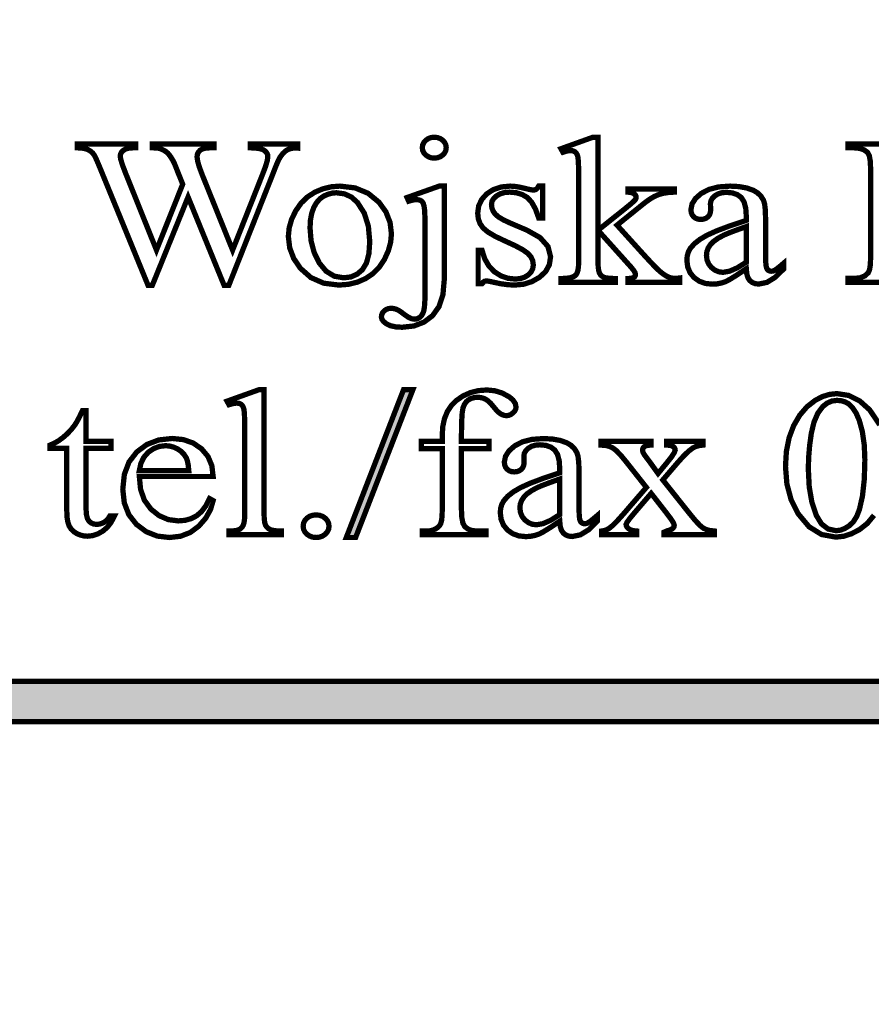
# Model space of a CAD drawing. Header units: millimetres. Extents: x 0 to 6566002, y 0 to 5716629.
# Tile 29 of 99: x 6564209 to 6564218, y 5715814 to 5715825. Entities that reach past the tile are written whole.
import ezdxf
from ezdxf import colors
from ezdxf.entities.mleader import LeaderData, LeaderLine
from ezdxf.math import Vec2, Vec3

# ---------------------------------------------------------------- set-up
doc = ezdxf.new("R2010")
doc.units = ezdxf.units.MM
doc.layers.add('!IS-W-OPIS RZĘDNYCH', color=160, linetype='Continuous', lineweight=13)
doc.styles.get("Standard").update_dxf_attribs({"font": 'arial.ttf'})

msp = doc.modelspace()

# ---------------------------------------------------------------- leaders
at = {"layer": '!IS-W-OPIS RZĘDNYCH'}
ml = msp.add_multileader_mtext('Standard', dxfattribs=at)
ml.set_content('{\\C5;STUDNIA WODOMIERZOWA}', color=256)
ml.set_leader_properties()
ml.build(insert=Vec2(0, 0))
ml.multileader.update_dxf_attribs({"has_text_frame": 1, "text_left_attachment_type": 2, "text_right_attachment_type": 2, "dogleg_length": 0.288, "arrow_head_size": 0.5})
ctx = ml.context
ctx.base_point, ctx.char_height, ctx.arrow_head_size, ctx.landing_gap_size, ctx.plane_origin = Vec3(6564820.406675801, 5715943.263524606), 0.8, 0.5, 0.104, Vec3(6564830.684513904, 5715951.059403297)
ctx.left_attachment, ctx.right_attachment, ctx.text_align_type, ctx.attachment_type = 2, 2, 1, 1
notes = []
notes.append((ctx, [(0, (0, 0, 0), (0, 0), (1, 0), 1, [])]))
ctx.mtext.insert, ctx.mtext.width, ctx.mtext.alignment, ctx.mtext.flow_direction = Vec3(6564825.378070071, 5715944.350927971), 7.024169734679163, 2, 5
ctx.mtext.has_bg_fill, ctx.mtext.bg_color, ctx.mtext.bg_scale_factor, ctx.mtext.bg_transparency, ctx.mtext.use_window_bg_color = 1, -1073741824, 1, 0, 1
for ctx, leaders in notes:
    for number, flags, end, landing, length, lines in leaders:
        leader = LeaderData()
        leader.index, (leader.has_last_leader_line, leader.has_dogleg_vector, leader.attachment_direction) = number, flags
        leader.last_leader_point, leader.dogleg_vector, leader.dogleg_length = Vec3(end), Vec3(landing), length
        for number, points, colour, breaks in lines:
            line = LeaderLine()
            line.index, line.vertices, line.color, line.breaks = number, Vec3.list(points), colors.encode_raw_color(colour), breaks
            leader.lines.append(line)
        ctx.leaders.append(leader)

# ---------------------------------------------------------------- next in the draw order: linework, layer by layer
at = {"color": 0, "linetype": 'Continuous', "const_width": 0.05588551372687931}
for points in [[(6564211.782206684, 5715823.55700456), (6564211.782206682, 5715823.516897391), (6564211.741484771, 5715823.514680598), (6564211.7061465, 5715823.507955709), (6564211.676154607, 5715823.496648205), (6564211.649534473, 5715823.478876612), (6564211.623659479, 5715823.453392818), (6564211.598697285, 5715823.420159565), (6564211.579062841, 5715823.383237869), (6564211.553076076, 5715823.323160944), (6564211.520811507, 5715823.239891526), (6564211.054875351, 5715822.061880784), (6564211.005602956, 5715822.061880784), (6564210.624221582, 5715822.99632383), (6564210.245783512, 5715822.061880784), (6564210.2012055, 5715822.061880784), (6564209.70453231, 5715823.275527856), (6564209.672006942, 5715823.353767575), (6564209.648535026, 5715823.407417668), (6564209.634209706, 5715823.436366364), (6564209.615748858, 5715823.461254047), (6564209.593245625, 5715823.481465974), (6564209.566867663, 5715823.497020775), (6564209.535199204, 5715823.508067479), (6564209.496675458, 5715823.514680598), (6564209.451519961, 5715823.516897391), (6564209.451519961, 5715823.55700456), (6564210.070731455, 5715823.55700456), (6564210.070731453, 5715823.516897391), (6564210.041242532, 5715823.516897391), (6564210.000967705, 5715823.514065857), (6564209.967604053, 5715823.505515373), (6564209.941058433, 5715823.491152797), (6564209.922020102, 5715823.472636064), (6564209.910470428, 5715823.451753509), (6564209.9065957, 5715823.428598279), (6564209.912631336, 5715823.392570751), (6564209.930719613, 5715823.334636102), (6564209.960860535, 5715823.25492473), (6564210.290007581, 5715822.434897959), (6564210.567460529, 5715823.132069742), (6564210.518169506, 5715823.25492473), (6564210.479012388, 5715823.353190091), (6564210.461035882, 5715823.387764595), (6564210.441680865, 5715823.419395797), (6564210.420928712, 5715823.448102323), (6564210.40924864, 5715823.460993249), (6564210.396096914, 5715823.472505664), (6564210.38132451, 5715823.482714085), (6564210.360758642, 5715823.4943569), (6564210.340248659, 5715823.503652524), (6564210.319943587, 5715823.510656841), (6564210.301054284, 5715823.514065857), (6564210.276408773, 5715823.516170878), (6564210.245783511, 5715823.516897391), (6564210.245783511, 5715823.55700456), (6564210.896980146, 5715823.55700456), (6564210.896980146, 5715823.516897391), (6564210.852383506, 5715823.516897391), (6564210.810581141, 5715823.514065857), (6564210.776938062, 5715823.505515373), (6564210.751398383, 5715823.491152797), (6564210.733533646, 5715823.471872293), (6564210.722878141, 5715823.448605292), (6564210.719357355, 5715823.421258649), (6564210.72552339, 5715823.375376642), (6564210.744040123, 5715823.31135047), (6564210.774944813, 5715823.229180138), (6564211.095224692, 5715822.434897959), (6564211.413436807, 5715823.239891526), (6564211.443633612, 5715823.320012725), (6564211.461759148, 5715823.38172896), (6564211.467794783, 5715823.425282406), (6564211.465820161, 5715823.441470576), (6564211.459914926, 5715823.456913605), (6564211.450116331, 5715823.471648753), (6564211.437001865, 5715823.484614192), (6564211.422024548, 5715823.49471084), (6564211.405016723, 5715823.501789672), (6564211.370684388, 5715823.510302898), (6564211.329962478, 5715823.515276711), (6564211.282962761, 5715823.516897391), (6564211.282962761, 5715823.55700456)], [(6564213.227517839, 5715823.629096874), (6564213.261105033, 5715823.625538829), (6564213.291115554, 5715823.614790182), (6564213.317661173, 5715823.596757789), (6564213.338282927, 5715823.573565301), (6564213.350559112, 5715823.547336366), (6564213.354620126, 5715823.517996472), (6564213.350559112, 5715823.489308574), (6564213.338282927, 5715823.463470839), (6564213.317661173, 5715823.440390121), (6564213.291115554, 5715823.422506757), (6564213.261105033, 5715823.411646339), (6564213.227517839, 5715823.407976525), (6564213.194713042, 5715823.411646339), (6564213.165149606, 5715823.422506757), (6564213.138790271, 5715823.440390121), (6564213.118298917, 5715823.463470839), (6564213.105873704, 5715823.489308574), (6564213.101663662, 5715823.517996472), (6564213.105873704, 5715823.547336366), (6564213.118298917, 5715823.573565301), (6564213.138790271, 5715823.596757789), (6564213.165149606, 5715823.614790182), (6564213.194713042, 5715823.625538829)], [(6564214.959968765, 5715823.627997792), (6564214.959968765, 5715822.644952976), (6564215.247462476, 5715822.874567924), (6564215.29997623, 5715822.917487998), (6564215.335333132, 5715822.948374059), (6564215.353514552, 5715822.967281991), (6564215.359084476, 5715822.975981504), (6564215.362269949, 5715822.984513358), (6564215.363275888, 5715822.993026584), (6564215.361003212, 5715823.006923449), (6564215.354241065, 5715823.01934866), (6564215.343026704, 5715823.030563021), (6564215.326596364, 5715823.039374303), (6564215.304186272, 5715823.045242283), (6564215.275703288, 5715823.048166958), (6564215.275703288, 5715823.082797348), (6564215.766433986, 5715823.082797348), (6564215.766433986, 5715823.048166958), (6564215.702929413, 5715823.044236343), (6564215.646988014, 5715823.035331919), (6564215.598553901, 5715823.021323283), (6564215.552113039, 5715823.000459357), (6564215.502840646, 5715822.970933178), (6564215.450773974, 5715822.932670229), (6564215.161212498, 5715822.699068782), (6564215.450773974, 5715822.379012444), (6564215.522735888, 5715822.301219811), (6564215.577037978, 5715822.245092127), (6564215.613661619, 5715822.210480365), (6564215.651551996, 5715822.180842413), (6564215.686070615, 5715822.15897255), (6564215.717217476, 5715822.144982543), (6564215.742906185, 5715822.138872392), (6564215.77871017, 5715822.135202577), (6564215.824592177, 5715822.133991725), (6564215.824592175, 5715822.095337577), (6564215.275703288, 5715822.095337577), (6564215.275703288, 5715822.133991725), (6564215.303757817, 5715822.135910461), (6564215.324919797, 5715822.140120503), (6564215.339282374, 5715822.146454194), (6564215.348671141, 5715822.15509782), (6564215.354241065, 5715822.16569744), (6564215.356085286, 5715822.178495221), (6564215.350627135, 5715822.198334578), (6564215.334215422, 5715822.224842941), (6564215.306794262, 5715822.257927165), (6564214.959968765, 5715822.644952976), (6564214.959968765, 5715822.317557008), (6564214.961775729, 5715822.260795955), (6564214.967047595, 5715822.218658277), (6564214.975598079, 5715822.191330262), (6564214.987240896, 5715822.173074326), (6564215.001845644, 5715822.158730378), (6564215.019300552, 5715822.148279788), (6564215.045715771, 5715822.140828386), (6564215.086866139, 5715822.136059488), (6564215.142658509, 5715822.133991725), (6564215.142658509, 5715822.095337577), (6564214.568118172, 5715822.095337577), (6564214.568118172, 5715822.133991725), (6564214.620874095, 5715822.136040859), (6564214.663943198, 5715822.142206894), (6564214.697344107, 5715822.152396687), (6564214.713327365, 5715822.16182271), (6564214.726553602, 5715822.17404301), (6564214.736873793, 5715822.189132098), (6564214.74711947, 5715822.218546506), (6564214.753341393, 5715822.259566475), (6564214.755427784, 5715822.312061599), (6564214.755427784, 5715823.210849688), (6564214.754459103, 5715823.310419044), (6564214.751646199, 5715823.380313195), (6564214.747063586, 5715823.420532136), (6564214.739928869, 5715823.443333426), (6564214.730353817, 5715823.460993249), (6564214.718468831, 5715823.473474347), (6564214.703938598, 5715823.481465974), (6564214.686669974, 5715823.486253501), (6564214.666681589, 5715823.487855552), (6564214.646581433, 5715823.485862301), (6564214.620799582, 5715823.47978941), (6564214.589242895, 5715823.469431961), (6564214.568118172, 5715823.507359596), (6564214.903654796, 5715823.627997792)], [(6564212.231265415, 5715823.111839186), (6564212.390930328, 5715823.092856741), (6564212.528222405, 5715823.036039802), (6564212.643290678, 5715822.941537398), (6564212.716575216, 5715822.839602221), (6564212.760482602, 5715822.728222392), (6564212.775087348, 5715822.607472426), (6564212.76696532, 5715822.518539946), (6564212.742655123, 5715822.429048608), (6564212.702249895, 5715822.338905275), (6564212.647687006, 5715822.255766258), (6564212.58086656, 5715822.187436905), (6564212.501900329, 5715822.133991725), (6564212.413638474, 5715822.095710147), (6564212.318931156, 5715822.072797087), (6564212.217778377, 5715822.065196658), (6564212.05904489, 5715822.084924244), (6564211.923820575, 5715822.144144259), (6564211.811975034, 5715822.242893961), (6564211.741447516, 5715822.346971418), (6564211.69903041, 5715822.459077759), (6564211.684872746, 5715822.579082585), (6564211.693441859, 5715822.669654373), (6564211.719111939, 5715822.759592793), (6564211.761882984, 5715822.849121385), (6564211.818699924, 5715822.930788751), (6564211.88639591, 5715822.996919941), (6564211.964821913, 5715823.047440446), (6564212.050233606, 5715823.08326306), (6564212.139054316, 5715823.104704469)], [(6564212.192909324, 5715823.041572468), (6564212.149430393, 5715823.037884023), (6564212.105690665, 5715823.026669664), (6564212.061634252, 5715823.007761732), (6564212.020539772, 5715822.979353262), (6564211.984977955, 5715822.939693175), (6564211.955135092, 5715822.888502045), (6564211.932389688, 5715822.826469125), (6564211.918790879, 5715822.753631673), (6564211.914282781, 5715822.670026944), (6564211.925199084, 5715822.532772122), (6564211.957910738, 5715822.408799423), (6564212.012343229, 5715822.298052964), (6564212.084603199, 5715822.211225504), (6564212.17077866, 5715822.159084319), (6564212.270795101, 5715822.141685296), (6564212.345756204, 5715822.151241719), (6564212.411552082, 5715822.179948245), (6564212.468219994, 5715822.227786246), (6564212.511326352, 5715822.299170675), (6564212.537108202, 5715822.397957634), (6564212.545677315, 5715822.524296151), (6564212.531333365, 5715822.687295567), (6564212.48817112, 5715822.825239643), (6564212.416078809, 5715822.938165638), (6564212.352499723, 5715822.995709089), (6564212.278097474, 5715823.030134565)], [(6564213.333569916, 5715823.111839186), (6564213.333569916, 5715822.118138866), (6564213.319859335, 5715821.96376445), (6564213.278727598, 5715821.838301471), (6564213.210211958, 5715821.741749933), (6564213.119919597, 5715821.673457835), (6564213.013029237, 5715821.632531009), (6564212.889578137, 5715821.618913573), (6564212.821379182, 5715821.622844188), (6564212.765922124, 5715821.634691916), (6564212.723300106, 5715821.654549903), (6564212.693121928, 5715821.678450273), (6564212.674996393, 5715821.702946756), (6564212.668960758, 5715821.727815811), (6564212.672332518, 5715821.751716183), (6564212.682447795, 5715821.773325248), (6564212.699325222, 5715821.79258712), (6564212.720617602, 5715821.807527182), (6564212.744164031, 5715821.816450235), (6564212.769945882, 5715821.819430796), (6564212.791592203, 5715821.817847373), (6564212.813499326, 5715821.81315299), (6564212.835667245, 5715821.805422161), (6564212.853885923, 5715821.79597751), (6564212.880710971, 5715821.777851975), (6564212.916049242, 5715821.750989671), (6564212.953958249, 5715821.724965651), (6564212.987526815, 5715821.709429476), (6564213.016661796, 5715821.70428801), (6564213.036314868, 5715821.706486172), (6564213.055651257, 5715821.713099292), (6564213.074764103, 5715821.724164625), (6564213.092032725, 5715821.740334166), (6564213.106041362, 5715821.762483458), (6564213.116845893, 5715821.790668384), (6564213.12424141, 5715821.834128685), (6564213.128749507, 5715821.901936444), (6564213.130277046, 5715821.994203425), (6564213.130277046, 5715822.696870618), (6564213.129028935, 5715822.792416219), (6564213.125265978, 5715822.862049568), (6564213.118988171, 5715822.905826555), (6564213.112244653, 5715822.927174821), (6564213.10317257, 5715822.943456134), (6564213.091995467, 5715822.954745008), (6564213.078247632, 5715822.962382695), (6564213.061444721, 5715822.966890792), (6564213.041530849, 5715822.968381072), (6564213.016810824, 5715822.966555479), (6564212.988905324, 5715822.961134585), (6564212.957777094, 5715822.952174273), (6564212.940471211, 5715822.991182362), (6564213.280553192, 5715823.111839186)], [(6564214.373245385, 5715823.111839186), (6564214.373245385, 5715822.775557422), (6564214.332467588, 5715822.775557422), (6564214.298358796, 5715822.869892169), (6564214.258344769, 5715822.941742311), (6564214.212481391, 5715822.991182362), (6564214.158868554, 5715823.022776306), (6564214.096593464, 5715823.041814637), (6564214.02561886, 5715823.048166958), (6564213.971726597, 5715823.043752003), (6564213.925267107, 5715823.030432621), (6564213.886203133, 5715823.008134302), (6564213.856770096, 5715822.98062), (6564213.839073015, 5715822.951186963), (6564213.833167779, 5715822.91983519), (6564213.837545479, 5715822.881553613), (6564213.850622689, 5715822.847053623), (6564213.87239941, 5715822.816409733), (6564213.906787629, 5715822.786380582), (6564213.958668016, 5715822.755103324), (6564214.02811508, 5715822.722615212), (6564214.207861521, 5715822.646052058), (6564214.347053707, 5715822.567458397), (6564214.430509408, 5715822.473645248), (6564214.458321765, 5715822.364631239), (6564214.445374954, 5715822.280728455), (6564214.406534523, 5715822.208431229), (6564214.341707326, 5715822.147553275), (6564214.26106453, 5715822.101857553), (6564214.174143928, 5715822.074361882), (6564214.081131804, 5715822.065196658), (6564214.00857378, 5715822.068754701), (6564213.929644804, 5715822.079503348), (6564213.844177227, 5715822.097535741), (6564213.818805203, 5715822.10340372), (6564213.796600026, 5715822.107017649), (6564213.777654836, 5715822.108247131), (6564213.760106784, 5715822.1051548), (6564213.745278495, 5715822.095840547), (6564213.733058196, 5715822.08022986), (6564213.692652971, 5715822.08022986), (6564213.692652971, 5715822.432699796), (6564213.733058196, 5715822.432699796), (6564213.763180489, 5715822.340488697), (6564213.807274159, 5715822.264689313), (6564213.865227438, 5715822.205338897), (6564213.932699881, 5715822.162772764), (6564214.005406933, 5715822.137270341), (6564214.083255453, 5715822.128775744), (6564214.136551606, 5715822.133581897), (6564214.182862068, 5715822.148037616), (6564214.222168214, 5715822.172198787), (6564214.251936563, 5715822.203513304), (6564214.269726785, 5715822.238553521), (6564214.27563202, 5715822.27743121), (6564214.269018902, 5715822.324412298), (6564214.249105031, 5715822.366084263), (6564214.215778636, 5715822.402558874), (6564214.162966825, 5715822.439331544), (6564214.083423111, 5715822.48210259), (6564213.977203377, 5715822.530909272), (6564213.871784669, 5715822.580833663), (6564213.793805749, 5715822.62747944), (6564213.743173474, 5715822.670753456), (6564213.712306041, 5715822.715405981), (6564213.693770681, 5715822.767081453), (6564213.687586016, 5715822.825947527), (6564213.698222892, 5715822.902845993), (6564213.730096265, 5715822.970821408), (6564213.783075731, 5715823.029761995), (6564213.852951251, 5715823.075252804), (6564213.935363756, 5715823.102673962), (6564214.030238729, 5715823.111839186), (6564214.077927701, 5715823.109026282), (6564214.131801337, 5715823.100680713), (6564214.19180375, 5715823.086821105), (6564214.229191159, 5715823.077898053), (6564214.257078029, 5715823.072458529), (6564214.27563202, 5715823.070614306), (6564214.288001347, 5715823.071471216), (6564214.298340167, 5715823.07406058), (6564214.306797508, 5715823.078382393), (6564214.314453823, 5715823.085498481), (6564214.323060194, 5715823.096601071), (6564214.332467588, 5715823.111839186)], [(6564216.528805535, 5715822.23767798), (6564216.42733607, 5715822.170391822), (6564216.354498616, 5715822.125124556), (6564216.310255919, 5715822.101932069), (6564216.265156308, 5715822.086861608), (6564216.218026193, 5715822.077770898), (6564216.168921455, 5715822.074715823), (6564216.09522709, 5715822.082558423), (6564216.030791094, 5715822.10601171), (6564215.975669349, 5715822.144982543), (6564215.933568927, 5715822.196620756), (6564215.908327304, 5715822.258057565), (6564215.89990722, 5715822.329292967), (6564215.904005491, 5715822.375324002), (6564215.916318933, 5715822.416977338), (6564215.936940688, 5715822.454402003), (6564215.978910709, 5715822.502109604), (6564216.037460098, 5715822.548084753), (6564216.112514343, 5715822.592364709), (6564216.214337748, 5715822.638488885), (6564216.353120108, 5715822.690816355), (6564216.528805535, 5715822.749458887), (6564216.528805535, 5715822.788466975), (6564216.522881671, 5715822.876486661), (6564216.50507282, 5715822.944089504), (6564216.475341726, 5715822.991182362), (6564216.434060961, 5715823.021565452), (6564216.38199429, 5715823.039858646), (6564216.319197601, 5715823.045968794), (6564216.270931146, 5715823.041926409), (6564216.229780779, 5715823.029706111), (6564216.195839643, 5715823.009233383), (6564216.169871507, 5715822.983675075), (6564216.154298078, 5715822.955713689), (6564216.149119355, 5715822.925330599), (6564216.151615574, 5715822.862776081), (6564216.148392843, 5715822.832225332), (6564216.13870602, 5715822.806741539), (6564216.122573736, 5715822.786268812), (6564216.101225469, 5715822.771272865), (6564216.075965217, 5715822.762331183), (6564216.046811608, 5715822.759350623), (6564216.018011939, 5715822.762442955), (6564215.993068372, 5715822.771757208), (6564215.971850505, 5715822.787367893), (6564215.955755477, 5715822.808362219), (6564215.946050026, 5715822.833827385), (6564215.942808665, 5715822.863875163), (6564215.954898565, 5715822.923970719), (6564215.991131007, 5715822.98073177), (6564216.051431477, 5715823.034232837), (6564216.133508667, 5715823.077246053), (6564216.235052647, 5715823.103158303), (6564216.356156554, 5715823.111839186), (6564216.450323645, 5715823.106921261), (6564216.532531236, 5715823.092204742), (6564216.602872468, 5715823.067689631), (6564216.647059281, 5715823.041088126), (6564216.682807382, 5715823.006159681), (6564216.710172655, 5715822.962885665), (6564216.72244884, 5715822.921250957), (6564216.729713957, 5715822.858118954), (6564216.732098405, 5715822.77335926), (6564216.732098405, 5715822.438195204), (6564216.732787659, 5715822.356155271), (6564216.73489268, 5715822.298406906), (6564216.738413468, 5715822.26496874), (6564216.743424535, 5715822.246228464), (6564216.750130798, 5715822.232052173), (6564216.758569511, 5715822.222644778), (6564216.768684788, 5715822.216478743), (6564216.779656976, 5715822.212808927), (6564216.791430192, 5715822.211579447), (6564216.804023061, 5715822.212436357), (6564216.815572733, 5715822.215025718), (6564216.825911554, 5715822.219347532), (6564216.848526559, 5715822.234268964), (6564216.88175981, 5715822.260553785), (6564216.925648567, 5715822.298052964), (6564216.925648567, 5715822.23767798), (6564216.835207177, 5715822.147832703), (6564216.747224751, 5715822.093847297), (6564216.6617758, 5715822.075814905), (6564216.624444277, 5715822.079894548), (6564216.592440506, 5715822.092152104), (6564216.565764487, 5715822.112643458), (6564216.545701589, 5715822.142784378), (6564216.533406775, 5715822.18451223)], [(6564216.528805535, 5715822.307572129), (6564216.528805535, 5715822.683961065), (6564216.419307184, 5715822.644841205), (6564216.339241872, 5715822.614309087), (6564216.288460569, 5715822.592364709), (6564216.229482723, 5715822.560249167), (6564216.183060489, 5715822.527127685), (6564216.149119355, 5715822.49305615), (6564216.125647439, 5715822.457438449), (6564216.111657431, 5715822.419715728), (6564216.107018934, 5715822.379738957), (6564216.112905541, 5715822.331044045), (6564216.130583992, 5715822.288086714), (6564216.160054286, 5715822.250960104), (6564216.197218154, 5715822.222644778), (6564216.237921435, 5715822.205562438), (6564216.28208962, 5715822.199843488), (6564216.351313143, 5715822.211840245), (6564216.433520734, 5715822.247774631)], [(6564211.427967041, 5715820.957676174), (6564211.427967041, 5715819.647961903), (6564211.429774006, 5715819.593100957), (6564211.435045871, 5715819.552155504), (6564211.443596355, 5715819.525032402), (6564211.455648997, 5715819.506701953), (6564211.471539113, 5715819.491445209), (6564211.491192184, 5715819.479429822), (6564211.518687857, 5715819.470767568), (6564211.558459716, 5715819.465458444), (6564211.610656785, 5715819.463651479), (6564211.610656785, 5715819.424997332), (6564211.057222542, 5715819.424997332), (6564211.057222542, 5715819.463651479), (6564211.103495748, 5715819.465234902), (6564211.13872225, 5715819.4700038), (6564211.162846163, 5715819.477958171), (6564211.180505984, 5715819.489247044), (6564211.195446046, 5715819.504690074), (6564211.207498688, 5715819.52430589), (6564211.216291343, 5715819.552267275), (6564211.221619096, 5715819.593492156), (6564211.223426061, 5715819.647961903), (6564211.223426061, 5715820.54490577), (6564211.222457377, 5715820.642034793), (6564211.219644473, 5715820.710475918), (6564211.215061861, 5715820.750191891), (6564211.208038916, 5715820.772974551), (6564211.19876192, 5715820.790429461), (6564211.187268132, 5715820.80240759), (6564211.173203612, 5715820.810306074), (6564211.156978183, 5715820.814925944), (6564211.138424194, 5715820.816416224), (6564211.115101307, 5715820.814553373), (6564211.088071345, 5715820.808853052), (6564211.057222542, 5715820.799110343), (6564211.036172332, 5715820.837019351), (6564211.372882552, 5715820.957676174)], [(6564213.001777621, 5715820.957676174), (6564212.396127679, 5715819.394856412), (6564212.297638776, 5715819.394856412), (6564212.902990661, 5715820.957676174)], [(6564213.51575669, 5715820.334794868), (6564213.51575669, 5715819.68587091), (6564213.519650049, 5715819.605134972), (6564213.531236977, 5715819.546920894), (6564213.550293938, 5715819.51109828), (6564213.58427233, 5715819.484720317), (6564213.624863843, 5715819.468904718), (6564213.672329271, 5715819.463651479), (6564213.775009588, 5715819.463651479), (6564213.775009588, 5715819.424997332), (6564213.100285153, 5715819.424997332), (6564213.100285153, 5715819.463651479), (6564213.150805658, 5715819.463651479), (6564213.1827908, 5715819.466091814), (6564213.212875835, 5715819.473338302), (6564213.240948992, 5715819.485353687), (6564213.265166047, 5715819.501374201), (6564213.283887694, 5715819.520785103), (6564213.296909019, 5715819.543455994), (6564213.305589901, 5715819.575701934), (6564213.310749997, 5715819.623167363), (6564213.312445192, 5715819.68587091), (6564213.312445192, 5715820.334794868), (6564213.09272198, 5715820.334794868), (6564213.09272198, 5715820.412457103), (6564213.312445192, 5715820.412457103), (6564213.312445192, 5715820.476855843), (6564213.318480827, 5715820.570389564), (6564213.336587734, 5715820.653808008), (6564213.366728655, 5715820.72701803), (6564213.409276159, 5715820.791025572), (6564213.464546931, 5715820.846184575), (6564213.532615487, 5715820.892550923), (6564213.610110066, 5715820.927497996), (6564213.69365891, 5715820.948473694), (6564213.783522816, 5715820.955478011), (6564213.867518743, 5715820.947374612), (6564213.946969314, 5715820.922989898), (6564214.021725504, 5715820.882286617), (6564214.061329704, 5715820.848550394), (6564214.085006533, 5715820.812224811), (6564214.092867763, 5715820.773365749), (6564214.089328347, 5715820.752147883), (6564214.078672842, 5715820.7318987), (6564214.060826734, 5715820.712636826), (6564214.038938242, 5715820.696709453), (6564214.016006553, 5715820.68715303), (6564213.991882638, 5715820.683967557), (6564213.972602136, 5715820.68592355), (6564213.952688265, 5715820.691810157), (6564213.932029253, 5715820.701646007), (6564213.909488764, 5715820.718020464), (6564213.883818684, 5715820.743578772), (6564213.855019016, 5715820.778134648), (6564213.825455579, 5715820.813137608), (6564213.797475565, 5715820.839552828), (6564213.771265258, 5715820.857641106), (6564213.744738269, 5715820.868911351), (6564213.716422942, 5715820.87565487), (6564213.686263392, 5715820.877871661), (6564213.650310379, 5715820.874928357), (6564213.618194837, 5715820.866061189), (6564213.589823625, 5715820.851326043), (6564213.566109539, 5715820.830667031), (6564213.547182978, 5715820.803357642), (6564213.533062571, 5715820.769695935), (6564213.523487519, 5715820.713139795), (6564213.517694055, 5715820.617761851), (6564213.51575669, 5715820.483450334), (6564213.51575669, 5715820.412457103), (6564213.806994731, 5715820.412457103), (6564213.806994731, 5715820.334794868)], [(6564217.184547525, 5715820.120343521), (6564217.193954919, 5715819.931394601), (6564217.222251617, 5715819.767128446), (6564217.269549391, 5715819.627712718), (6564217.324075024, 5715819.538444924), (6564217.394025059, 5715819.484832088), (6564217.47908281, 5715819.466948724), (6564217.524163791, 5715819.472816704), (6564217.570194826, 5715819.490271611), (6564217.617250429, 5715819.519164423), (6564217.661288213, 5715819.561972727), (6564217.697464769, 5715819.620373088), (6564217.725798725, 5715819.694309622), (6564217.757355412, 5715819.834805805), (6564217.776300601, 5715820.009094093), (6564217.782634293, 5715820.217081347), (6564217.776039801, 5715820.374566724), (6564217.75625633, 5715820.513647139), (6564217.723302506, 5715820.634322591), (6564217.690870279, 5715820.708985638), (6564217.652663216, 5715820.767572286), (6564217.608737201, 5715820.81011979), (6564217.572709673, 5715820.829772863), (6564217.532006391, 5715820.841546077), (6564217.486776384, 5715820.845458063), (6564217.432828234, 5715820.838211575), (6564217.38305287, 5715820.816416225), (6564217.337301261, 5715820.779960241), (6564217.284582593, 5715820.708985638), (6564217.244233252, 5715820.61517249), (6564217.216439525, 5715820.498558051), (6564217.198649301, 5715820.371213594), (6564217.188049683, 5715820.245191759)], [(6564209.545314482, 5715820.736555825), (6564209.545314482, 5715820.412457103), (6564209.809187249, 5715820.412457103), (6564209.809187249, 5715820.33699303), (6564209.545314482, 5715820.33699303), (6564209.545314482, 5715819.696507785), (6564209.548816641, 5715819.639467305), (6564209.559323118, 5715819.596416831), (6564209.576852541, 5715819.567356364), (6564209.599597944, 5715819.54870923), (6564209.626422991, 5715819.537588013), (6564209.657234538, 5715819.533918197), (6564209.684208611, 5715819.536358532), (6564209.710512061, 5715819.543716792), (6564209.736368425, 5715819.555992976), (6564209.759840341, 5715819.573000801), (6564209.779642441, 5715819.594703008), (6564209.795774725, 5715819.621118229), (6564209.843743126, 5715819.621118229), (6564209.810882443, 5715819.556607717), (6564209.770253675, 5715819.503609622), (6564209.721689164, 5715819.462179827), (6564209.668504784, 5715819.432467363), (6564209.614165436, 5715819.41469577), (6564209.558727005, 5715819.408790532), (6564209.521153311, 5715819.411864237), (6564209.484119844, 5715819.421085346), (6564209.447626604, 5715819.436435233), (6564209.41467278, 5715819.457392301), (6564209.388071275, 5715819.483583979), (6564209.367691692, 5715819.515140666), (6564209.353217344, 5715819.555266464), (6564209.344499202, 5715819.607854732), (6564209.341574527, 5715819.672961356), (6564209.341574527, 5715820.33699303), (6564209.163132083, 5715820.33699303), (6564209.163132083, 5715820.372349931), (6564209.208585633, 5715820.391835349), (6564209.254784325, 5715820.41860451), (6564209.301597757, 5715820.452582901), (6564209.347163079, 5715820.492745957), (6564209.389338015, 5715820.53754751), (6564209.427824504, 5715820.586857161), (6564209.449321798, 5715820.621655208), (6564209.475737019, 5715820.671579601), (6564209.506958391, 5715820.736555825)], [(6564210.108864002, 5715820.040483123), (6564210.121829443, 5715819.904346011), (6564210.162458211, 5715819.78938951), (6564210.230973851, 5715819.695408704), (6564210.317931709, 5715819.626110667), (6564210.414501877, 5715819.584513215), (6564210.520516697, 5715819.570653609), (6564210.591398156, 5715819.576558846), (6564210.655815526, 5715819.594330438), (6564210.713768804, 5715819.624042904), (6564210.765425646, 5715819.667894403), (6564210.81110274, 5715819.728790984), (6564210.850930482, 5715819.806527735), (6564210.889286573, 5715819.785179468), (6564210.861083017, 5715819.689559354), (6564210.811009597, 5715819.599881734), (6564210.739010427, 5715819.516239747), (6564210.648811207, 5715819.448785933), (6564210.54488278, 5715819.408343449), (6564210.427169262, 5715819.394856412), (6564210.297775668, 5715819.410206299), (6564210.181589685, 5715819.45627459), (6564210.078574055, 5715819.533173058), (6564209.998043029, 5715819.636170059), (6564209.949832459, 5715819.760403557), (6564209.933793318, 5715819.905817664), (6564209.950242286, 5715820.06231573), (6564209.999700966, 5715820.193944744), (6564210.082318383, 5715820.300611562), (6564210.189693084, 5715820.379447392), (6564210.314001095, 5715820.426801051), (6564210.455316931, 5715820.442598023), (6564210.574464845, 5715820.430452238), (6564210.678411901, 5715820.39394037), (6564210.767232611, 5715820.332950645), (6564210.834965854, 5715820.251916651), (6564210.875687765, 5715820.154433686), (6564210.889286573, 5715820.040483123)], [(6564214.555506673, 5715819.567356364), (6564214.454037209, 5715819.500051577), (6564214.381199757, 5715819.45480294), (6564214.33693843, 5715819.43161045), (6564214.291801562, 5715819.416521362), (6564214.244652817, 5715819.407430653), (6564214.195548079, 5715819.404394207), (6564214.121890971, 5715819.412218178), (6564214.057492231, 5715819.435671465), (6564214.002370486, 5715819.474660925), (6564213.960251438, 5715819.526280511), (6564213.934972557, 5715819.58771732), (6564213.926533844, 5715819.658952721), (6564213.930632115, 5715819.704983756), (6564213.942964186, 5715819.746655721), (6564213.963641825, 5715819.784080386), (6564214.005611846, 5715819.831769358), (6564214.064142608, 5715819.877763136), (6564214.139215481, 5715819.922024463), (6564214.241038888, 5715819.968148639), (6564214.379802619, 5715820.020494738), (6564214.555506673, 5715820.079118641), (6564214.555506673, 5715820.118145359), (6564214.549582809, 5715820.206165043), (6564214.531773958, 5715820.273767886), (6564214.502042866, 5715820.320860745), (6564214.460762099, 5715820.351225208), (6564214.408695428, 5715820.3695184), (6564214.345898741, 5715820.375647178), (6564214.297632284, 5715820.371586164), (6564214.25646329, 5715820.359384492), (6564214.222540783, 5715820.338893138), (6564214.196554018, 5715820.313353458), (6564214.180943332, 5715820.285392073), (6564214.175745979, 5715820.254990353), (6564214.178316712, 5715820.192435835), (6564214.175075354, 5715820.161903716), (6564214.165407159, 5715820.136419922), (6564214.149274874, 5715820.115947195), (6564214.127926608, 5715820.100951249), (6564214.102666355, 5715820.091990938), (6564214.073512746, 5715820.089029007), (6564214.044713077, 5715820.092121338), (6564214.019769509, 5715820.10143559), (6564213.998551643, 5715820.117046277), (6564213.982456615, 5715820.1380406), (6564213.972751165, 5715820.163505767), (6564213.969509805, 5715820.193534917), (6564213.981581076, 5715820.253649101), (6564214.017794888, 5715820.310391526), (6564214.078132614, 5715820.363911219), (6564214.160209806, 5715820.406905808), (6564214.261753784, 5715820.432818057), (6564214.382857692, 5715820.441498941), (6564214.477024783, 5715820.436599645), (6564214.559213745, 5715820.421864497), (6564214.629573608, 5715820.397349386), (6564214.673760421, 5715820.37074788), (6564214.70950852, 5715820.335819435), (6564214.736873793, 5715820.292545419), (6564214.749112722, 5715820.250910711), (6564214.756396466, 5715820.187797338), (6564214.758799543, 5715820.10303764), (6564214.758799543, 5715819.767873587), (6564214.7594888, 5715819.685833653), (6564214.761556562, 5715819.628085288), (6564214.765040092, 5715819.594647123), (6564214.770107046, 5715819.575888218), (6564214.776831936, 5715819.561730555), (6564214.785270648, 5715819.55232316), (6564214.795385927, 5715819.546157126), (6564214.806358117, 5715819.542468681), (6564214.818131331, 5715819.541239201), (6564214.830724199, 5715819.542096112), (6564214.842273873, 5715819.544685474), (6564214.852612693, 5715819.549025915), (6564214.875190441, 5715819.563928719), (6564214.908442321, 5715819.590213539), (6564214.952349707, 5715819.627712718), (6564214.952349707, 5715819.567356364), (6564214.861889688, 5715819.477511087), (6564214.773888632, 5715819.423507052), (6564214.688458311, 5715819.405493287), (6564214.651145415, 5715819.409554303), (6564214.619123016, 5715819.421811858), (6564214.592465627, 5715819.442303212), (6564214.572402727, 5715819.472444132), (6564214.560107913, 5715819.514190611)], [(6564210.108864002, 5715820.10303764), (6564210.63171024, 5715820.10303764), (6564210.626065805, 5715820.160078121), (6564210.61740355, 5715820.20458162), (6564210.605593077, 5715820.236585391), (6564210.581897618, 5715820.273879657), (6564210.551272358, 5715820.305510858), (6564210.513773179, 5715820.331497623), (6564210.472417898, 5715820.350610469), (6564210.429889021, 5715820.362197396), (6564210.386242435, 5715820.366109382), (6564210.320465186, 5715820.358378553), (6564210.259456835, 5715820.335204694), (6564210.203180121, 5715820.296587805), (6564210.15673926, 5715820.244129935), (6564210.125275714, 5715820.17954491)], [(6564214.990631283, 5715820.412457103), (6564215.522270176, 5715820.412457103), (6564215.522270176, 5715820.372349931), (6564215.491961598, 5715820.370729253), (6564215.468284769, 5715820.365755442), (6564215.451127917, 5715820.357242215), (6564215.439932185, 5715820.34621414), (6564215.433151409, 5715820.332969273), (6564215.430897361, 5715820.3175635), (6564215.435684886, 5715820.297183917), (6564215.450121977, 5715820.270582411), (6564215.474245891, 5715820.237684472), (6564215.484659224, 5715820.224104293), (6564215.498146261, 5715820.206183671), (6564215.514725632, 5715820.183997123), (6564215.595107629, 5715820.071797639), (6564215.687225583, 5715820.183997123), (6564215.736665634, 5715820.246290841), (6564215.766266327, 5715820.291185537), (6564215.77610218, 5715820.318662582), (6564215.773848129, 5715820.332876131), (6564215.766974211, 5715820.345580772), (6564215.755424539, 5715820.356869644), (6564215.738416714, 5715820.365476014), (6564215.715764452, 5715820.370636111), (6564215.687225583, 5715820.372349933), (6564215.687225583, 5715820.412457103), (6564216.06983644, 5715820.412457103), (6564216.06983644, 5715820.372349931), (6564216.031294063, 5715820.367674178), (6564215.996346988, 5715820.358024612), (6564215.965032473, 5715820.343308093), (6564215.919746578, 5715820.30934833), (6564215.864587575, 5715820.256182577), (6564215.799648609, 5715820.183997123), (6564215.645628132, 5715820.003729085), (6564215.926825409, 5715819.650160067), (6564215.989212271, 5715819.574863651), (6564216.03842878, 5715819.522629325), (6564216.074456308, 5715819.49341983), (6564216.107130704, 5715819.47834937), (6564216.145356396, 5715819.468420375), (6564216.189450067, 5715819.463651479), (6564216.189450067, 5715819.424997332), (6564215.656488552, 5715819.424997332), (6564215.65648855, 5715819.463651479), (6564215.690783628, 5715819.466091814), (6564215.71952741, 5715819.473338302), (6564215.742813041, 5715819.485353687), (6564215.755834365, 5715819.496456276), (6564215.763714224, 5715819.509775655), (6564215.76635947, 5715819.525032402), (6564215.757548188, 5715819.550050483), (6564215.731132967, 5715819.591796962), (6564215.687225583, 5715819.650160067), (6564215.522270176, 5715819.861668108), (6564215.340828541, 5715819.650160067), (6564215.29423865, 5715819.593771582), (6564215.266351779, 5715819.554949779), (6564215.257074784, 5715819.533918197), (6564215.260167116, 5715819.517189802), (6564215.269425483, 5715819.501541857), (6564215.284868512, 5715819.486825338), (6564215.306477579, 5715819.474921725), (6564215.334271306, 5715819.467190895), (6564215.368193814, 5715819.463651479), (6564215.368193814, 5715819.424997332), (6564214.999498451, 5715819.424997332), (6564214.999498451, 5715819.463651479), (6564215.027739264, 5715819.469146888), (6564215.053521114, 5715819.478237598), (6564215.076955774, 5715819.490867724), (6564215.115255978, 5715819.522349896), (6564215.167862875, 5715819.57549702), (6564215.234776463, 5715819.650160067), (6564215.471749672, 5715819.924967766), (6564215.257074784, 5715820.196832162), (6564215.200760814, 5715820.264807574), (6564215.153705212, 5715820.313483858), (6564215.115684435, 5715820.342935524), (6564215.079582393, 5715820.359235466), (6564215.037910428, 5715820.369052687), (6564214.990631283, 5715820.372349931)], [(6564214.555506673, 5715819.637250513), (6564214.555506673, 5715820.013639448), (6564214.446008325, 5715819.974519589), (6564214.36594301, 5715819.943987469), (6564214.315161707, 5715819.922024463), (6564214.256183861, 5715819.889908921), (6564214.209743, 5715819.856806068), (6564214.175745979, 5715819.822734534), (6564214.15232995, 5715819.787116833), (6564214.138358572, 5715819.749394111), (6564214.133720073, 5715819.70941734), (6564214.13960668, 5715819.6607038), (6564214.157285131, 5715819.617746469), (6564214.186736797, 5715819.580638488), (6564214.223900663, 5715819.55232316), (6564214.264622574, 5715819.535240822), (6564214.308790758, 5715819.529503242), (6564214.378014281, 5715819.541499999), (6564214.460203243, 5715819.577434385)], [(6564211.978085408, 5715819.633953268), (6564212.014746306, 5715819.630134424), (6564212.047141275, 5715819.618547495), (6564212.075344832, 5715819.59904345), (6564212.09740098, 5715819.574155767), (6564212.110571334, 5715819.545896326), (6564212.114949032, 5715819.514395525), (6564212.110459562, 5715819.482969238), (6564212.097102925, 5715819.45480294), (6564212.07497226, 5715819.429766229), (6564212.046489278, 5715819.410411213), (6564212.014168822, 5715819.398768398), (6564211.97808541, 5715819.394856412), (6564211.942095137, 5715819.398768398), (6564211.909811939, 5715819.410411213), (6564211.8812917, 5715819.429766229), (6564211.859123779, 5715819.45480294), (6564211.845767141, 5715819.482969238), (6564211.841314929, 5715819.514395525), (6564211.845767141, 5715819.546417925), (6564211.859123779, 5715819.574845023), (6564211.8812917, 5715819.599769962), (6564211.909811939, 5715819.618771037), (6564211.942095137, 5715819.630153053)], [(6564170.292782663, 5715817.448252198), (6564243.171311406, 5715817.448252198), (6564243.171311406, 5715817.872311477), (6564170.292782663, 5715817.872311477)]]:
    msp.add_lwpolyline(points, close=True, dxfattribs=at)
for points in [[(6564218.320588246, 5715822.095337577), (6564217.604266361, 5715822.095337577), (6564217.604266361, 5715822.135090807), (6564217.666895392, 5715822.135090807), (6564217.730902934, 5715822.141815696), (6564217.781404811, 5715822.161934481), (6564217.818419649, 5715822.195372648), (6564217.832204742, 5715822.227991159), (6564217.840513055, 5715822.280877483), (6564217.843288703, 5715822.353938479), (6564217.843288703, 5715823.298329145), (6564217.839618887, 5715823.378673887), (6564217.828553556, 5715823.435714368), (6564217.810055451, 5715823.469431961), (6564217.772742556, 5715823.495791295), (6564217.724997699, 5715823.511606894), (6564217.666895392, 5715823.516897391), (6564217.604266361, 5715823.516897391), (6564217.604266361, 5715823.55700456), (6564218.217032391, 5715823.55700456)], [(6564217.879409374, 5715819.629817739), (6564217.808155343, 5715819.543716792), (6564217.726674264, 5715819.479429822), (6564217.640945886, 5715819.434777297), (6564217.557154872, 5715819.408119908), (6564217.47533848, 5715819.399252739), (6564217.324969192, 5715819.426618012), (6564217.192185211, 5715819.508844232), (6564217.077172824, 5715819.646117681), (6564217.002509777, 5715819.79425155), (6564216.957819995, 5715819.961274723), (6564216.942954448, 5715820.147187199), (6564216.952510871, 5715820.30610697), (6564216.981217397, 5715820.449602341), (6564217.029204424, 5715820.577617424), (6564217.093062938, 5715820.687749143), (6564217.169477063, 5715820.777408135), (6564217.258614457, 5715820.846557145), (6564217.333426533, 5715820.885546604), (6564217.409840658, 5715820.908981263), (6564217.488024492, 5715820.916823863), (6564217.61173639, 5715820.897729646), (6564217.726823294, 5715820.840540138), (6564217.833098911, 5715820.745422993), (6564217.93937453, 5715820.587043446)]]:
    msp.add_lwpolyline(points, dxfattribs=at)
at = {"color": 0, "linetype": 'Continuous'}
for points in [[(6564213.001777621, 5715820.957676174), (6564212.396127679, 5715819.394856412), (6564212.902990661, 5715820.957676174), (6564212.297638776, 5715819.394856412)], [(6564170.292782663, 5715817.448252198), (6564243.171311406, 5715817.448252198), (6564170.292782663, 5715817.872311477), (6564243.171311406, 5715817.872311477)]]:
    msp.add_solid(points, dxfattribs=at)

doc.saveas('drawing.dxf')
